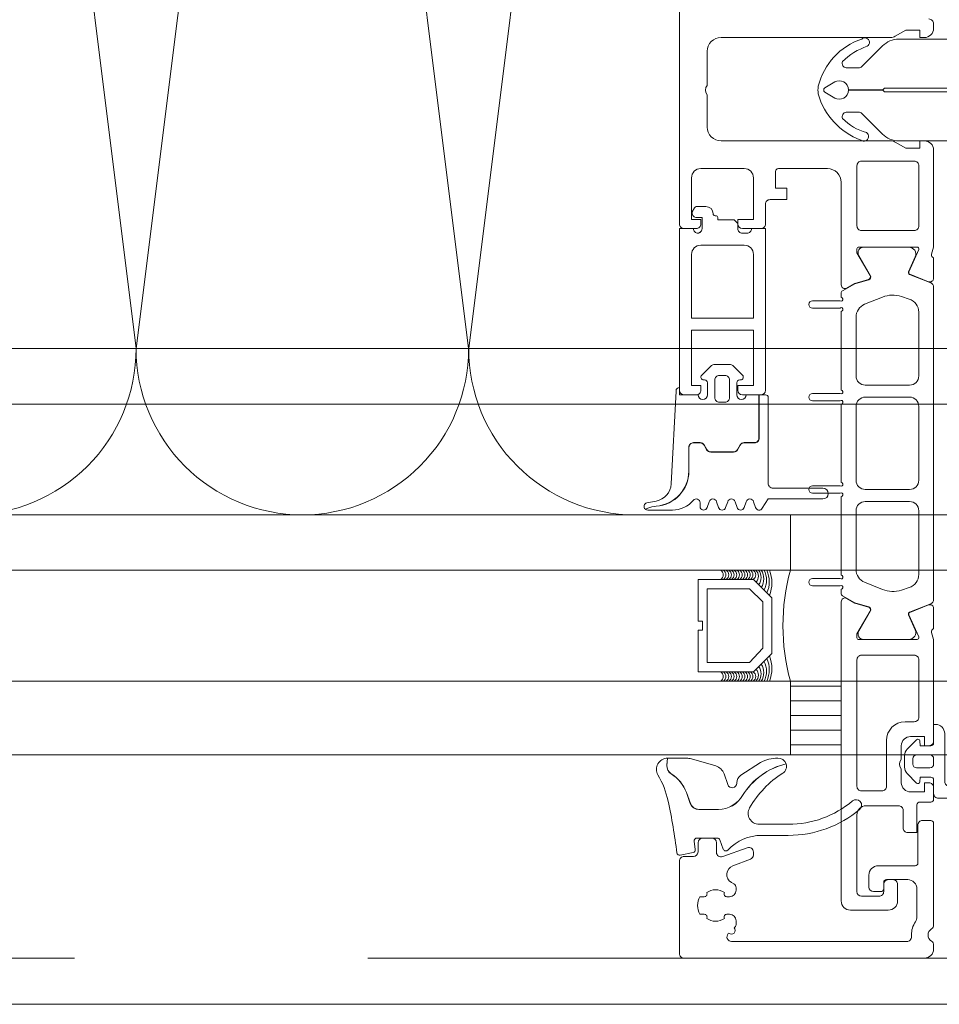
# Model space of a CAD drawing. Header units: millimetres. Extents: x 144573 to 336993, y 74252 to 247042.
# Tile 231 of 256: x 166433 to 166532, y 174615 to 174722. Entities that reach past the tile are written whole.
import ezdxf

# ---------------------------------------------------------------- set-up
doc = ezdxf.new("R2010")
doc.units = ezdxf.units.MM
doc.linetypes.add('ČÁRKOVANÁ', pattern=[19.05, 12.7, -6.35])
doc.layers.add('FASÁDA DETAILNÍ', color=255, linetype='Continuous', lineweight=0)
pattern_1 = [(180, (156201.5588, 130529.9017), (-7e-16, -1.5875), [])]

# ---------------------------------------------------------------- blocks, each defined once
blk = doc.blocks.new('244748_a')
blk.add_lwpolyline([(8.32, -1.69, 0.082248), (6.34, -0.9, -1.09695), (6.94, -0.1, -0.315353), (11.26, -5.15, -0.480529), (10.87, -5.64), (4.27, -5.64), (4.08, -5.45), (-16.53, -5.45), (-16.72, -5.64), (-20.43, -5.64, 0.574019), (-21.93, -4.78), (-22.99, -5.4, 0.524827), (-22.99, -5.9), (-21.93, -6.52, 0.574021), (-20.43, -5.66), (-16.72, -5.66), (-16.53, -5.85), (4.08, -5.85), (4.27, -5.66), (10.87, -5.66, -0.480529), (11.26, -6.15, -0.326229), (6.88, -11.09, -1.09695), (6.28, -10.3, 0.081457), (8.32, -9.61, 0.599203), (7.48, -8.05), (5.52, -8.05, 0.198965), (5.17, -8.2), (2.22, -11.15), (0.93, -12.01, -0.738038), (0.51, -11.62), (0.87, -11, 1), (0.35, -10.7), (0, -11.3), (-0.98, -11.3, 0.619205), (-1.45, -12.06), (-1.28, -12.43, -0.808139), (-2.04, -13.04), (-3.63, -11.44, 0.198906), (-4.34, -11.15), (-14.99, -11.15, -0.198936), (-16.76, -10.42), (-18.98, -8.2, 0.198942), (-19.33, -8.05), (-20.67, -8.05, 0.500217), (-21.09, -8.73, 0.122037), (-18.5, -10.27, -1.093735), (-19.1, -11.07, -0.240768), (-23.7, -6.07, -0.106226), (-23.7, -5.23, -0.256232), (-19, -0.13, -1.093735), (-18.4, -0.92, 0.116856), (-21.09, -2.57, 0.500217), (-20.67, -3.25), (-19.33, -3.25, 0.198942), (-18.98, -3.1), (-16.75, -0.88, -0.198936), (-14.99, -0.15), (-4.34, -0.15, 0.198907), (-3.63, 0.14), (-2.04, 1.74, -0.808139), (-1.28, 1.13), (-1.45, 0.76, 0.619205), (-0.98, 0), (0, 0), (0.35, -0.6, 1), (0.87, -0.3), (0.51, 0.32, -0.738038), (0.93, 0.71), (2.22, -0.15), (5.17, -3.1, 0.198965), (5.52, -3.25), (7.48, -3.25, 0.599203)], format="xyb", close=True)
blk = doc.blocks.new('nesystémový nástavec 18')
for p, q in [((-18, 6.8), (-18, 8.8)), ((-17.5, 9.3), (-15.36, 9.3)), ((-15.36, 9.3), (0, 9.3)), ((0, 9.3), (0, 7.8)), ((-11, 8), (-17, 8)), ((-17, 8), (-17, 6.3)), ((-11, 1.3), (-11, 8)), ((-2.8, 8), (-9.7, 8)), ((-9.7, 1.3), (-9.7, 8)), ((-1.8, 2.3), (-1.8, 7)), ((-0.5, 7.3), (-0.5, 6.8)), ((-17, 6.3), (-17.5, 6.3)), ((0, 6.3), (0.55, 6.3)), ((0.55, 6.3), (0.95, 5.9)), ((0.95, 5.9), (0.95, 4.8)), ((0.95, 4.8), (0.95, 4.14)), ((0.95, 4.14), (1.2, 4.14)), ((1.4, 3.94), (1.4, 3.84)), ((1.6, 3.64), (1.6, 3.64)), ((-17.5, 2.3), (-17, 2.3)), ((-17, 2.3), (-17, 1.3)), ((-0.4, 2.23), (-0.5, 2.04)), ((1.2, 2.44), (0, 2.44)), ((1.2, 1.85), (1.2, 2.44)), ((2.4, 2.84), (2.4, 1.89)), ((-18, 0.5), (-18, 1.8)), ((-17, 1.3), (-11, 1.3)), ((-9.7, 1.3), (-2.8, 1.3)), ((-0.5, 2.04), (-0.5, 2)), ((0, 1.5), (0, 0)), ((1.8, 1.37), (1.7, 1.35)), ((2.25, 1.63), (1.8, 1.37)), ((-1.8, 0), (-17.5, 0)), ((0, 0), (-1.8, 0))]:
    blk.add_line(p, q)
for centre, radius, start, end in [((-17.5, 8.8), 0.5, 90, 180), ((-15.36, 9.8), 0.5, 270, 270.084), ((-2.8, 7), 1, 0, 90), ((0, 7.3), 0.5, 89.9955, 180.0071), ((-17.5, 6.8), 0.5, 180.0012, 269.9988), ((0, 6.8), 0.5, 179.9949, 270.006), ((0.75, 4.8), 0.2, 359.9656, 0.0344), ((1.2, 3.94), 0.2, 359.9707, 90.0249), ((1.6, 3.84), 0.2, 179.9737, 270.035), ((1.6, 2.84), 0.8, 0.0065, 89.9919), ((-17.5, 1.8), 0.5, 89.999, 180.0002), ((-2.8, 2.3), 1, 270, 0), ((0, 1.94), 0.5, 89.9975, 144.0007), ((0, 2), 0.5, 179.9716, 270.0327), ((1.7, 1.85), 0.5, 179.9991, 270), ((2.1, 1.89), 0.3, 299.9815, 0.0183), ((-17.5, 0.5), 0.5, 180, 270)]:
    blk.add_arc(centre, radius, start, end)
blk = doc.blocks.new('284336')
for points in [[(-0.7, -9.6), (-10, -9.6, 0.414511), (-10.51, -10.11), (-10.51, -15.51, -1), (-11.69, -15.51), (-11.69, -9.6), (-12.69, -8.95, -0.668884), (-12.6, -8.23), (-11.99, -8.01, 0.766384), (-11.99, -7.21), (-12.6, -6.99, -0.76831), (-12.6, -6.23), (-11.99, -6.01, 0.766384), (-11.99, -5.21), (-12.6, -4.99, -0.76831), (-12.6, -4.23), (-11.99, -4.01, 0.766384), (-11.99, -3.21), (-12.6, -2.99, -0.877523), (-12.5, -2.22), (-12.1, -2.22, 0.698129), (-11.83, -1.5, -0.220231), (-12.89, 0.78), (-12.89, 3.45, -0.157143), (-12.82, 3.68), (-12.69, 3.42, -0.067482), (-12.48, 2.53, 0.393136), (-8.66, -1.02), (-6.1, -1.02, -0.414214), (-5.61, -1.51), (-5.61, -2.22, -0.267949), (-5.85, -2.65), (-6.35, -2.93, 0.267949), (-6.61, -3.38), (-6.61, -5.84, 0.267949), (-6.35, -6.29), (-5.85, -6.57, -0.267949), (-5.61, -7), (-5.61, -8.11, 0.414215), (-5.1, -8.62), (-0.41, -8.62), (-0.41, -9.31, -0.414212), (-0.7, -9.6)], [(-0.41, 0), (-0.41, -2, 0.990243), (-0.4, -3.02), (0.9, -3.02, 0.414214), (1.21, -2.71), (1.21, -2.61, -0.668123), (1.71, -2.4), (2.75, -3.45, -0.199004), (2.89, -3.79), (2.89, -5.43, -0.199038), (2.75, -5.77), (1.71, -6.82, -0.668191), (1.21, -6.61), (1.21, -6.51, 0.414214), (0.9, -6.2), (-0.4, -6.2, 0.990269), (-0.41, -7.22), (-0.41, -8.6), (-5.1, -8.6, -0.414215), (-5.59, -8.11), (-5.59, -7, 0.267949), (-5.84, -6.56), (-6.34, -6.27, -0.267949), (-6.59, -5.84), (-6.59, -3.38, -0.267949), (-6.34, -2.95), (-5.84, -2.66, 0.267949), (-5.59, -2.22), (-5.59, -1.51, 0.414214), (-6.1, -1), (-8.66, -1, -0.393156), (-12.46, 2.53, 0.067572), (-12.67, 3.43), (-12.8, 3.7, -0.637545), (-12.12, 3.53), (-11.92, 2.53, 0.344315), (-10.06, 0.91), (0, 0.38, -0.406913), (0.39, 0), (-0.41, 0)], [(1.7, -4.31, 0.414235), (1.2, -3.81), (-0.7, -3.81, 0.414214), (-1.2, -4.31), (-1.2, -4.91, 0.414214), (-0.7, -5.41), (1.2, -5.41, 0.414235), (1.7, -4.91), (1.7, -4.31)]]:
    blk.add_lwpolyline(points, format="xyb", close=True)
blk = doc.blocks.new('433270')
blk.add_lwpolyline([(1, 0, 0.414364), (0, -1), (0, -1.4, 0.255924), (0.23, -1.83, -0.547723), (0.23, -3.17, 0.255924), (0, -3.6), (0, -14.6, 0.414214), (0.3, -14.9), (1.2, -14.9, 0.414214), (1.7, -14.4), (1.7, -10.3, -0.414214), (2, -10), (6, -10, 0.414248), (7, -9), (7, -7.7, 0.414179), (6.5, -7.2), (5.7, -7.2, 0.414232), (5.4, -7.5), (5.4, -8.2, -0.414198), (5.1, -8.5), (2.8, -8.5, -0.414204), (1.8, -7.5), (1.8, -4.49, -0.147432), (1.97, -3.94, 0.147461), (2.4, -2.5), (2.4, -2.3, -0.414214), (2.9, -1.8), (21.87, -1.8, -0.668178), (22.22, -2.65), (22.16, -2.72, 1), (21.59, -3.29), (21.52, -3.35, 0.198912), (21.38, -3.71), (21.38, -4.05, 0.414214), (22.08, -4.75), (22.38, -4.75, 0.576988), (22.64, -4.3, -0.311246), (24.56, -4.3, 0.576988), (24.82, -4.75), (25.3, -4.75, -0.260065), (25.3, -6.65), (24.82, -6.65, 0.576988), (24.56, -7.1, -0.311246), (22.64, -7.1, 0.576988), (22.38, -6.65), (22.08, -6.65, 0.414214), (21.38, -7.35), (21.38, -7.61, 0.267949), (21.63, -8.04), (21.89, -8.2, -0.637047), (21.73, -10), (19.83, -10.7, 0.315299), (19.5, -11.17), (19.5, -11.49, 0.520567), (20.17, -11.96), (22.83, -10.99, -0.520567), (23.5, -11.46), (23.5, -12.5, 0.414062), (24, -13), (25, -13, 0.414186), (25.5, -12.5), (25.5, -11.5, -0.414182), (26, -11), (27, -11, 0.414214), (27.5, -10.5), (27.5, -0.5, 0.414214), (27, 0), (1, 0)], format="xyb", close=True)
blk = doc.blocks.new('284325')
for points in [[(0.84, -5.23, -0.560316), (0.94, -4.73), (1.94, -4.36, 0.3153), (2.14, -4.08), (2.14, -1.89, 0.451558), (1.8, -1.59), (0.9, -1.7, -0.399586), (0.57, -1.46), (0.3, -0.07, -0.415977), (0.53, 0.29, 0.024107), (6.15, 1.24, 0.076636), (8.99, 2.34, -0.577615), (10.79, 1.3), (10.02, 1.37, 0.283171), (9.08, 0.9, -0.168429), (7.07, -0.74), (5.9, -1.16, 0.315302), (5.24, -2.1), (5.24, -4.21, 0.269719), (6.76, -6.82, -0.194797), (10.18, -11.53, -0.342663), (9.17, -11.17, 0.119207), (5.43, -7.59, 0.578571), (3.63, -8.62), (3.63, -11.77, 0.176415), (6.16, -18.72, -1), (5.24, -19.49, -0.176415), (2.43, -11.77), (2.43, -8.89, 0.208286), (0.84, -5.23)], [(8.95, -6.65), (10.32, -8.78, -0.134555), (10.79, -10.63, -0.339795), (10.19, -11.53, 0.194788), (6.76, -6.81, -0.269736), (5.25, -4.21), (5.25, -2.1, -0.315302), (5.9, -1.17), (7.07, -0.74, 0.168429), (9.09, 0.89, -0.283167), (10.01, 1.36), (10.79, 1.29), (10.79, -0.74, -0.070852), (10.71, -1.3), (9.95, -3.93, -0.241839), (9.08, -4.83), (7.93, -5.22, 0.836024), (8.08, -6.19), (8.11, -6.19, -0.255349), (8.95, -6.65)]]:
    blk.add_lwpolyline(points, format="xyb", close=True)
blk = doc.blocks.new('*U1335')
for points in [[(0, 0, 0.414243), (0.09999, 0.1), (0.00001, 0.9, -1.0001), (0.19999, 0.9), (0.10001, 0.1, 0.414228), (0.2, 0, 0.414228)], [(0.2, 0, 0.414243), (0.29999, 0.1), (0.20001, 0.9, -1.0001), (0.39999, 0.9), (0.30001, 0.1, 0.414228), (0.40001, 0, 0.414228)]]:
    blk.add_lwpolyline(points, format="xyb")
blk = doc.blocks.new('246426')
for points in [[(-1.84, 0.64), (-2.86, -0.38, 0.198926), (-3.15, -1.09), (-3.15, -2.31, 0.198926), (-2.86, -3.02), (-1.84, -4.04, 0.637051), (-1.5, -3.92), (-1.45, -3.4), (-0.3, -3.4, -0.41484), (0, -3.7), (0, -5.19, 0.414232), (0.5, -5.69), (2.14, -5.69, 0.071862), (2.2, -5.68, 0.157876), (3.73, -4.64, 0.360336), (3.48, 2.39, 0.964062), (2.54, 1.48, -0.403385), (2.25, -4.34, -0.190964), (2.11, -4.39), (1.7, -4.39, -0.414214), (1.2, -3.89), (1.2, 1.31, 0.414201), (0.2, 2.31), (0, 2.31), (0, 0.3, -0.414214), (-0.3, 0), (-1.45, 0), (-1.5, 0.52, 0.637051), (-1.84, 0.64)], [(-2.25, -1.4, -0.414214), (-1.85, -1), (-0.4, -1, -0.414214), (0, -1.4), (0, -2, -0.414214), (-0.4, -2.4), (-1.85, -2.4, -0.414214), (-2.25, -2), (-2.25, -1.4)]]:
    blk.add_lwpolyline(points, format="xyb", close=True)

msp = doc.modelspace()

# ---------------------------------------------------------------- hatches: boundary and pattern name
at = {"layer": 'FASÁDA DETAILNÍ'}
h = msp.add_hatch(dxfattribs=at)
h.set_pattern_fill('ANSI31', color=256, scale=0.5, angle=495)
h.set_pattern_definition(pattern_1)
h.paths.add_polyline_path([(166515.98, 174650.259), (166521.48, 174650.259), (166521.48, 174642.259), (166515.98, 174642.259)])
h = msp.add_hatch(dxfattribs=at)
h.set_pattern_fill('ANSI31', color=256, scale=0.5, angle=495)
h.set_pattern_definition(pattern_1)
h.paths.add_polyline_path([(166515.98, 174650.259), (166521.48, 174650.259), (166521.48, 174642.259), (166515.98, 174642.259)])

# ---------------------------------------------------------------- linework, layer by layer
for p, q in [((169681.98, 174686.259), (165483.48, 174686.259)), ((165483.48, 174680.259), (169681.98, 174680.259)), ((169681.98, 174668.259), (165483.48, 174668.259)), ((166515.98, 174668.259), (166106.98, 174668.259)), ((166515.98, 174668.259), (166106.98, 174668.259)), ((166515.98, 174668.259), (166515.98, 174662.259)), ((166515.98, 174668.259), (166515.98, 174662.259)), ((165483.48, 174662.259), (169681.98, 174662.259)), ((166106.98, 174662.259), (166515.98, 174662.259)), ((166106.98, 174662.259), (166515.98, 174662.259)), ((169681.98, 174650.259), (165483.48, 174650.259)), ((166515.98, 174650.259), (166106.98, 174650.259)), ((166515.98, 174650.259), (166106.98, 174650.259)), ((166515.98, 174642.259), (166515.98, 174650.259)), ((166515.98, 174642.259), (166515.98, 174650.259)), ((165483.48, 174642.259), (169681.98, 174642.259)), ((166106.98, 174642.259), (166515.98, 174642.259)), ((166106.98, 174642.259), (166515.98, 174642.259))]:
    msp.add_line(p, q, dxfattribs=at)
for points in [[(173301.48, 174615.259), (146721.48, 174615.259), (146721.48, 198295.259), (173301.48, 198295.259)], [(166505.98, 174661.259), (166511.98, 174661.259), (166513.98, 174659.259), (166513.98, 174653.259), (166511.98, 174651.259), (166505.98, 174651.259), (166505.98, 174655.759), (166506.48, 174655.759), (166506.48, 174656.759), (166505.98, 174656.759)], [(166505.98, 174661.259), (166511.98, 174661.259), (166513.98, 174659.259), (166513.98, 174653.259), (166511.98, 174651.259), (166505.98, 174651.259), (166505.98, 174655.759), (166506.48, 174655.759), (166506.48, 174656.759), (166505.98, 174656.759)], [(166506.98, 174652.259), (166506.98, 174660.259), (166511.566, 174660.259), (166512.98, 174658.844), (166512.98, 174653.811), (166511.566, 174652.259)], [(166506.98, 174652.259), (166506.98, 174660.259), (166511.566, 174660.259), (166512.98, 174658.844), (166512.98, 174653.811), (166511.566, 174652.259)], [(166515.98, 174642.259), (166521.48, 174642.259), (166521.48, 174650.259), (166515.98, 174650.259)], [(166515.98, 174642.259), (166521.48, 174642.259), (166521.48, 174650.259), (166515.98, 174650.259)]]:
    msp.add_lwpolyline(points, close=True, dxfattribs=at)
at = {"layer": 'FASÁDA DETAILNÍ', "linetype": 'ČÁRKOVANÁ', "ltscale": 5}
msp.add_lwpolyline([(173296.48, 174620.259), (146726.48, 174620.259), (146726.48, 198290.259), (173296.48, 198290.259)], close=True, dxfattribs=at)
at = {"layer": 'FASÁDA DETAILNÍ'}
msp.add_lwpolyline([(166503.98, 174848.259), (166503.98, 174699.759, 0.4142136), (166504.48, 174699.259), (166505.78, 174699.259, 0.4142197), (166506.28, 174699.759), (166506.28, 174700.259), (166505.28, 174700.259), (166505.28, 174704.759, -0.4142136), (166506.28, 174705.759), (166510.98, 174705.759, -0.4142136), (166511.98, 174704.759), (166511.98, 174700.259), (166510.28, 174700.259), (166510.28, 174699.759, 0.4142012), (166510.78, 174699.259), (166512.78, 174699.259, 0.4142136), (166513.28, 174699.759), (166513.28, 174701.902, -0.4142136), (166513.78, 174702.402), (166515.58, 174702.402), (166515.58, 174703.653), (166514.38, 174703.653), (166514.38, 174705.459, -0.4142136), (166514.68, 174705.759), (166519.979, 174705.759, -0.4141667), (166521.479, 174704.259), (166521.48, 174697.261), (166521.48, 174693.161, 0.5773503), (166522.08, 174692.814), (166522.943, 174693.313), (166524.435, 174693.741, 0.4887011), (166524.612, 174694.18), (166523.18, 174696.645), (166523.18, 174697.066, -0.4325656), (166523.38, 174697.261), (166529.685, 174697.261, -0.5483974), (166529.87, 174696.979), (166528.802, 174694.596, 0.4253361), (166528.91, 174694.328), (166530.933, 174693.512, 0.5315629), (166531.482, 174693.883), (166531.482, 174695.947, 0.2313061), (166531.367, 174696.184, -0.3061853), (166531.263, 174696.503), (166531.48, 174697.261), (166531.48, 174707.764, 0.4142136), (166530.48, 174708.764), (166529.98, 174708.764), (166529.98, 174707.964), (166528.48, 174707.964), (166527.336, 174708.625, 0.1316504), (166526.836, 174708.759), (166508.472, 174708.759, -0.4142136), (166506.972, 174710.259), (166506.972, 174713.759, -0.3999851), (166506.972, 174714.759), (166506.972, 174718.459, -0.4142136), (166508.472, 174719.959), (166526.836, 174719.959, 0.1316504), (166527.336, 174720.093), (166528.48, 174720.753), (166529.98, 174720.753), (166529.98, 174719.953), (166530.48, 174719.953, 0.4142136), (166531.48, 174720.953), (166531.48, 174721.459, 0.4142136), (166530.98, 174721.959)], format="xyb", dxfattribs=at)
msp.add_lwpolyline([(166503.98, 174848.259), (166503.98, 174699.759, 0.4142136), (166504.48, 174699.259), (166505.78, 174699.259, 0.4142197), (166506.28, 174699.759), (166506.28, 174700.259), (166505.28, 174700.259), (166505.28, 174704.759, -0.4142136), (166506.28, 174705.759), (166510.98, 174705.759, -0.4142136), (166511.98, 174704.759), (166511.98, 174700.259), (166510.28, 174700.259), (166510.28, 174699.759, 0.4142012), (166510.78, 174699.259), (166512.78, 174699.259, 0.4142136), (166513.28, 174699.759), (166513.28, 174701.902, -0.4142136), (166513.78, 174702.402), (166515.58, 174702.402), (166515.58, 174703.653), (166514.38, 174703.653), (166514.38, 174705.459, -0.4142136), (166514.68, 174705.759), (166519.979, 174705.759, -0.4141667), (166521.479, 174704.259), (166521.48, 174697.261), (166521.48, 174693.161, 0.5773503), (166522.08, 174692.814), (166522.943, 174693.313), (166524.435, 174693.741, 0.4887011), (166524.612, 174694.18), (166523.18, 174696.645), (166523.18, 174697.066, -0.4325656), (166523.38, 174697.261), (166529.685, 174697.261, -0.5483974), (166529.87, 174696.979), (166528.802, 174694.596, 0.4253361), (166528.91, 174694.328), (166530.933, 174693.512, 0.5315629), (166531.482, 174693.883), (166531.482, 174695.947, 0.2313061), (166531.367, 174696.184, -0.3061853), (166531.263, 174696.503), (166531.48, 174697.261), (166531.48, 174707.764, 0.4142136), (166530.48, 174708.764), (166529.98, 174708.764), (166529.98, 174707.964), (166528.48, 174707.964), (166527.336, 174708.625, 0.1316504), (166526.836, 174708.759), (166508.472, 174708.759, -0.4142136), (166506.972, 174710.259), (166506.972, 174713.759, -0.3999851), (166506.972, 174714.759), (166506.972, 174718.459, -0.4142136), (166508.472, 174719.959), (166526.836, 174719.959, 0.1316504), (166527.336, 174720.093), (166528.48, 174720.753), (166529.98, 174720.753), (166529.98, 174719.953), (166530.48, 174719.953, 0.4142136), (166531.48, 174720.953), (166531.48, 174721.459, 0.4142136), (166530.98, 174721.959)], format="xyb", dxfattribs=at)
for points in [[(166529.38, 174706.559, -0.4142136), (166529.88, 174706.059), (166529.88, 174699.559, -0.4142136), (166529.38, 174699.059), (166523.68, 174699.059, -0.4142136), (166523.18, 174699.559), (166523.18, 174706.059, -0.4142136), (166523.68, 174706.559), (166529.38, 174706.559)], [(166529.38, 174706.559, -0.4142136), (166529.88, 174706.059), (166529.88, 174699.559, -0.4142136), (166529.38, 174699.059), (166523.68, 174699.059, -0.4142136), (166523.18, 174699.559), (166523.18, 174706.059, -0.4142136), (166523.68, 174706.559), (166529.38, 174706.559)], [(166531.48, 174692.92), (166531.481, 174681.009), (166531.48, 174659.098, -0.3058367), (166531.167, 174658.634), (166528.88, 174657.711, 0.4253361), (166528.772, 174657.444), (166529.489, 174655.825, -0.5437525), (166528.804, 174654.769), (166523.9, 174654.769, -0.5781822), (166523.381, 174655.67), (166524.642, 174657.862, 0.4885049), (166524.466, 174658.301), (166522.951, 174658.735), (166521.63, 174659.498, -0.2824777), (166521.481, 174659.774), (166521.481, 174660.219, 1.4470094), (166521.349, 174660.569), (166518.381, 174660.569, -1), (166518.381, 174661.369), (166521.349, 174661.369, 1.4470094), (166521.481, 174661.719), (166521.481, 174670.259, 1.4470094), (166521.349, 174670.609), (166518.381, 174670.609, -1), (166518.381, 174671.409), (166521.349, 174671.409, 1.4470094), (166521.481, 174671.759), (166521.481, 174680.259, 1.4470094), (166521.349, 174680.609), (166518.381, 174680.609, -1), (166518.381, 174681.409), (166521.349, 174681.409, 1.4470094), (166521.481, 174681.759), (166521.481, 174690.299, 1.4470094), (166521.349, 174690.649), (166518.381, 174690.649, -1), (166518.381, 174691.449), (166521.349, 174691.449, 1.4470094), (166521.481, 174691.799), (166521.481, 174692.244, -0.2824777), (166521.63, 174692.52), (166522.951, 174693.282), (166524.466, 174693.717, 0.4885049), (166524.642, 174694.156), (166523.381, 174696.347, -0.5781822), (166523.9, 174697.249), (166528.804, 174697.249, -0.5437525), (166529.489, 174696.192), (166528.772, 174694.574, 0.4253361), (166528.88, 174694.306), (166531.167, 174693.383, -0.3058367), (166531.48, 174692.92)], [(166531.48, 174692.92), (166531.481, 174681.009), (166531.48, 174659.098, -0.3058367), (166531.167, 174658.634), (166528.88, 174657.711, 0.4253361), (166528.772, 174657.444), (166529.489, 174655.825, -0.5437525), (166528.804, 174654.769), (166523.9, 174654.769, -0.5781822), (166523.381, 174655.67), (166524.642, 174657.862, 0.4885049), (166524.466, 174658.301), (166522.951, 174658.735), (166521.63, 174659.498, -0.2824777), (166521.481, 174659.774), (166521.481, 174660.219, 1.4470094), (166521.349, 174660.569), (166518.381, 174660.569, -1), (166518.381, 174661.369), (166521.349, 174661.369, 1.4470094), (166521.481, 174661.719), (166521.481, 174670.259, 1.4470094), (166521.349, 174670.609), (166518.381, 174670.609, -1), (166518.381, 174671.409), (166521.349, 174671.409, 1.4470094), (166521.481, 174671.759), (166521.481, 174680.259, 1.4470094), (166521.349, 174680.609), (166518.381, 174680.609, -1), (166518.381, 174681.409), (166521.349, 174681.409, 1.4470094), (166521.481, 174681.759), (166521.481, 174690.299, 1.4470094), (166521.349, 174690.649), (166518.381, 174690.649, -1), (166518.381, 174691.449), (166521.349, 174691.449, 1.4470094), (166521.481, 174691.799), (166521.481, 174692.244, -0.2824777), (166521.63, 174692.52), (166522.951, 174693.282), (166524.466, 174693.717, 0.4885049), (166524.642, 174694.156), (166523.381, 174696.347, -0.5781822), (166523.9, 174697.249), (166528.804, 174697.249, -0.5437525), (166529.489, 174696.192), (166528.772, 174694.574, 0.4253361), (166528.88, 174694.306), (166531.167, 174693.383, -0.3058367), (166531.48, 174692.92)], [(166529.881, 174683.309), (166529.881, 174690.209, 0.3249157), (166528.845, 174691.636), (166527.994, 174691.912, 0.1764286), (166525.942, 174691.84), (166524.018, 174691.061, 0.305619), (166523.081, 174689.671), (166523.081, 174683.309, 0.4142178), (166524.081, 174682.309), (166528.881, 174682.309, 0.4142178), (166529.881, 174683.309)], [(166529.881, 174683.309), (166529.881, 174690.209, 0.3249157), (166528.845, 174691.636), (166527.994, 174691.912, 0.1764286), (166525.942, 174691.84), (166524.018, 174691.061, 0.305619), (166523.081, 174689.671), (166523.081, 174683.309, 0.4142178), (166524.081, 174682.309), (166528.881, 174682.309, 0.4142178), (166529.881, 174683.309)], [(166529.881, 174672.009), (166529.881, 174680.009, 0.4142136), (166528.881, 174681.009), (166524.081, 174681.009, 0.4142136), (166523.081, 174680.009), (166523.081, 174672.009, 0.4142136), (166524.081, 174671.009), (166528.881, 174671.009, 0.4142136), (166529.881, 174672.009)], [(166529.881, 174672.009), (166529.881, 174680.009, 0.4142136), (166528.881, 174681.009), (166524.081, 174681.009, 0.4142136), (166523.081, 174680.009), (166523.081, 174672.009, 0.4142136), (166524.081, 174671.009), (166528.881, 174671.009, 0.4142136), (166529.881, 174672.009)], [(166529.881, 174661.808), (166529.881, 174668.709, 0.4142178), (166528.881, 174669.709), (166524.081, 174669.709, 0.4142178), (166523.081, 174668.709), (166523.081, 174662.346, 0.305619), (166524.018, 174660.956), (166525.942, 174660.178, 0.1764286), (166527.994, 174660.106), (166528.845, 174660.382, 0.3249157), (166529.881, 174661.808)], [(166529.881, 174661.808), (166529.881, 174668.709, 0.4142178), (166528.881, 174669.709), (166524.081, 174669.709, 0.4142178), (166523.081, 174668.709), (166523.081, 174662.346, 0.305619), (166524.018, 174660.956), (166525.942, 174660.178, 0.1764286), (166527.994, 174660.106), (166528.845, 174660.382, 0.3249157), (166529.881, 174661.808)], [(166531.48, 174654.759), (166531.48, 174643.759, -0.4144257), (166530.98, 174643.259), (166530.487, 174643.259), (166530.487, 174644.259), (166528.987, 174644.259, 0.4142136), (166527.987, 174643.259), (166527.987, 174641.759, 0.3999851), (166527.987, 174640.759), (166527.987, 174639.259, 0.4142136), (166528.987, 174638.259), (166530.48, 174638.259), (166530.48, 174639.259), (166530.98, 174639.259, -0.4144559), (166531.48, 174638.758), (166531.479, 174637.458, -0.4139712), (166531.179, 174637.159), (166529.98, 174637.159, 0.4142136), (166529.68, 174636.859), (166529.68, 174633.859), (166528.68, 174633.859, -0.4142136), (166528.18, 174634.359), (166528.18, 174636.259, 0.4142136), (166527.68, 174636.759), (166524.18, 174636.759, 0.4142056), (166523.18, 174635.759), (166523.18, 174627.459, 0.4142063), (166523.68, 174626.959), (166525.58, 174626.959, 0.414219), (166526.08, 174627.459), (166526.08, 174628.259, -0.4142136), (166526.58, 174628.759), (166527.08, 174628.759, -0.4142136), (166527.58, 174628.259), (166527.58, 174626.459, -0.4142136), (166526.58, 174625.459), (166522.48, 174625.459, -0.4142136), (166521.48, 174626.459), (166521.48, 174654.759), (166521.48, 174658.859, -0.5773503), (166522.08, 174659.205), (166522.943, 174658.707), (166524.435, 174658.279, -0.4887011), (166524.612, 174657.84), (166523.18, 174655.374), (166523.18, 174654.954, 0.4325656), (166523.38, 174654.759), (166529.685, 174654.759, 0.5483974), (166529.87, 174655.04), (166528.802, 174657.424, -0.4253361), (166528.91, 174657.691), (166530.933, 174658.508, -0.5315625), (166531.482, 174658.137), (166531.482, 174656.073, -0.2313061), (166531.367, 174655.836, 0.3061853), (166531.263, 174655.517), (166531.48, 174654.759)], [(166531.48, 174654.759), (166531.48, 174643.759, -0.4144257), (166530.98, 174643.259), (166530.487, 174643.259), (166530.487, 174644.259), (166528.987, 174644.259, 0.4142136), (166527.987, 174643.259), (166527.987, 174641.759, 0.3999851), (166527.987, 174640.759), (166527.987, 174639.259, 0.4142136), (166528.987, 174638.259), (166530.48, 174638.259), (166530.48, 174639.259), (166530.98, 174639.259, -0.4144559), (166531.48, 174638.758), (166531.479, 174637.458, -0.4139712), (166531.179, 174637.159), (166529.98, 174637.159, 0.4142136), (166529.68, 174636.859), (166529.68, 174633.859), (166528.68, 174633.859, -0.4142136), (166528.18, 174634.359), (166528.18, 174636.259, 0.4142136), (166527.68, 174636.759), (166524.18, 174636.759, 0.4142056), (166523.18, 174635.759), (166523.18, 174627.459, 0.4142063), (166523.68, 174626.959), (166525.58, 174626.959, 0.414219), (166526.08, 174627.459), (166526.08, 174628.259, -0.4142136), (166526.58, 174628.759), (166527.08, 174628.759, -0.4142136), (166527.58, 174628.259), (166527.58, 174626.459, -0.4142136), (166526.58, 174625.459), (166522.48, 174625.459, -0.4142136), (166521.48, 174626.459), (166521.48, 174654.759), (166521.48, 174658.859, -0.5773503), (166522.08, 174659.205), (166522.943, 174658.707), (166524.435, 174658.279, -0.4887011), (166524.612, 174657.84), (166523.18, 174655.374), (166523.18, 174654.954, 0.4325656), (166523.38, 174654.759), (166529.685, 174654.759, 0.5483974), (166529.87, 174655.04), (166528.802, 174657.424, -0.4253361), (166528.91, 174657.691), (166530.933, 174658.508, -0.5315625), (166531.482, 174658.137), (166531.482, 174656.073, -0.2313061), (166531.367, 174655.836, 0.3061853), (166531.263, 174655.517), (166531.48, 174654.759)], [(166523.18, 174652.559), (166523.18, 174638.859, 0.4142136), (166523.68, 174638.359), (166525.887, 174638.359, 0.4142136), (166526.387, 174638.859), (166526.387, 174643.829, -0.4111388), (166528.387, 174645.859), (166529.38, 174645.859, 0.4142136), (166529.88, 174646.359), (166529.88, 174652.559, 0.4142136), (166529.38, 174653.059), (166523.68, 174653.059, 0.4142136), (166523.18, 174652.559)], [(166523.18, 174652.559), (166523.18, 174638.859, 0.4142136), (166523.68, 174638.359), (166525.887, 174638.359, 0.4142136), (166526.387, 174638.859), (166526.387, 174643.829, -0.4111388), (166528.387, 174645.859), (166529.38, 174645.859, 0.4142136), (166529.88, 174646.359), (166529.88, 174652.559, 0.4142136), (166529.38, 174653.059), (166523.68, 174653.059, 0.4142136), (166523.18, 174652.559)]]:
    msp.add_lwpolyline(points, format="xyb", close=True, dxfattribs=at)
for centre, radius, start, end in [((166508.117, 174661.759), 0.596, 303.03656, 56.96344), ((166508.117, 174661.759), 0.596, 303.03656, 56.96344), ((166508.41, 174661.759), 0.596, 303.03656, 56.96344), ((166508.41, 174661.759), 0.596, 303.03656, 56.96344), ((166508.702, 174661.759), 0.596, 303.03656, 56.96344), ((166508.702, 174661.759), 0.596, 303.03656, 56.96344), ((166508.995, 174661.759), 0.596, 303.03656, 56.96344), ((166508.995, 174661.759), 0.596, 303.03656, 56.96344), ((166509.287, 174661.759), 0.596, 303.03656, 56.96344), ((166509.287, 174661.759), 0.596, 303.03656, 56.96344), ((166509.58, 174661.759), 0.596, 303.03656, 56.96344), ((166509.58, 174661.759), 0.596, 303.03656, 56.96344), ((166509.872, 174661.759), 0.596, 303.03656, 56.96344), ((166509.872, 174661.759), 0.596, 303.03656, 56.96344), ((166510.165, 174661.759), 0.596, 303.03656, 56.96344), ((166510.165, 174661.759), 0.596, 303.03656, 56.96344), ((166510.457, 174661.759), 0.596, 303.03656, 56.96344), ((166510.457, 174661.759), 0.596, 303.03656, 56.96344), ((166510.75, 174661.759), 0.596, 303.03656, 56.96344), ((166510.75, 174661.759), 0.596, 303.03656, 56.96344), ((166511.042, 174661.759), 0.596, 303.03656, 56.96344), ((166511.042, 174661.759), 0.596, 303.03656, 56.96344), ((166511.335, 174661.759), 0.596, 303.03656, 56.96344), ((166511.335, 174661.759), 0.596, 303.03656, 56.96344), ((166511.627, 174661.759), 0.596, 303.03656, 56.96344), ((166511.627, 174661.759), 0.596, 303.03656, 56.96344), ((166511.64, 174661.621), 0.879, 313.99491, 46.49644), ((166511.64, 174661.621), 0.879, 313.99491, 46.49644), ((166511.549, 174661.473), 1.263, 321.96563, 38.49956), ((166511.549, 174661.473), 1.263, 321.96563, 38.49956), ((166511.389, 174661.334), 1.712, 327.29495, 32.68565), ((166511.389, 174661.334), 1.712, 327.29495, 32.68565), ((166511.145, 174661.189), 2.248, 331.52734, 28.40281), ((166511.145, 174661.189), 2.248, 331.52734, 28.40281), ((166510.796, 174661.021), 2.897, 335.30667, 25.29515), ((166510.796, 174661.021), 2.897, 335.30667, 25.29515), ((166510.429, 174660.907), 3.546, 337.29382, 22.40905), ((166510.429, 174660.907), 3.546, 337.29382, 22.40905), ((166537.871, 174656.259), 22.699, 164.67278, 195.32722), ((166537.871, 174656.259), 22.699, 164.67278, 195.32722), ((166510.796, 174651.496), 2.897, 334.70485, 24.69333), ((166510.796, 174651.496), 2.897, 334.70485, 24.69333), ((166510.429, 174651.61), 3.546, 337.59095, 22.70618), ((166510.429, 174651.61), 3.546, 337.59095, 22.70618), ((166511.64, 174650.896), 0.879, 313.50356, 46.00509), ((166511.64, 174650.896), 0.879, 313.50356, 46.00509), ((166511.549, 174651.045), 1.263, 321.50044, 38.03437), ((166511.549, 174651.045), 1.263, 321.50044, 38.03437), ((166511.389, 174651.183), 1.712, 327.31435, 32.70505), ((166511.389, 174651.183), 1.712, 327.31435, 32.70505), ((166511.145, 174651.328), 2.248, 331.59719, 28.47266), ((166511.145, 174651.328), 2.248, 331.59719, 28.47266), ((166508.117, 174650.759), 0.596, 303.03656, 56.96344), ((166508.117, 174650.759), 0.596, 303.03656, 56.96344), ((166508.41, 174650.759), 0.596, 303.03656, 56.96344), ((166508.41, 174650.759), 0.596, 303.03656, 56.96344), ((166508.702, 174650.759), 0.596, 303.03656, 56.96344), ((166508.702, 174650.759), 0.596, 303.03656, 56.96344), ((166508.995, 174650.759), 0.596, 303.03656, 56.96344), ((166508.995, 174650.759), 0.596, 303.03656, 56.96344), ((166509.287, 174650.759), 0.596, 303.03656, 56.96344), ((166509.287, 174650.759), 0.596, 303.03656, 56.96344), ((166509.58, 174650.759), 0.596, 303.03656, 56.96344), ((166509.58, 174650.759), 0.596, 303.03656, 56.96344), ((166509.872, 174650.759), 0.596, 303.03656, 56.96344), ((166509.872, 174650.759), 0.596, 303.03656, 56.96344), ((166510.165, 174650.759), 0.596, 303.03656, 56.96344), ((166510.165, 174650.759), 0.596, 303.03656, 56.96344), ((166510.457, 174650.759), 0.596, 303.03656, 56.96344), ((166510.457, 174650.759), 0.596, 303.03656, 56.96344), ((166510.75, 174650.759), 0.596, 303.03656, 56.96344), ((166510.75, 174650.759), 0.596, 303.03656, 56.96344), ((166511.042, 174650.759), 0.596, 303.03656, 56.96344), ((166511.042, 174650.759), 0.596, 303.03656, 56.96344), ((166511.335, 174650.759), 0.596, 303.03656, 56.96344), ((166511.335, 174650.759), 0.596, 303.03656, 56.96344), ((166511.627, 174650.759), 0.596, 303.03656, 56.96344), ((166511.627, 174650.759), 0.596, 303.03656, 56.96344)]:
    msp.add_arc(centre, radius, start, end, dxfattribs=at)

# ---------------------------------------------------------------- block references
at = {"layer": 'FASÁDA DETAILNÍ', "xscale": -179.9999932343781, "yscale": 179.9999932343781, "zscale": 179.9999932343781}
msp.add_blockref('*U1335', (166499.153, 174668.259), dxfattribs=at)
msp.add_blockref('*U1335', (166499.153, 174668.259), dxfattribs=at)
at = {"layer": 'FASÁDA DETAILNÍ'}
for name, p in [('244748_a', (166542.702, 174719.919)), ('244748_a', (166542.702, 174719.919)), ('246426', (166531.484, 174643.259)), ('246426', (166531.484, 174643.259))]:
    msp.add_blockref(name, p, dxfattribs=at)
at = {"layer": 'FASÁDA DETAILNÍ', "xscale": -1, "rotation": 270}
msp.add_blockref('nesystémový nástavec 18', (166503.98, 174699.259), dxfattribs=at)
msp.add_blockref('nesystémový nástavec 18', (166503.98, 174699.259), dxfattribs=at)
at = {"layer": 'FASÁDA DETAILNÍ'}
for name, p, rotation in [('284336', (166503.98, 174681.669), 90), ('284336', (166503.98, 174681.669), 90), ('284325', (166503.98, 174631.119), 90), ('284325', (166503.98, 174631.119), 90), ('433270', (166531.48, 174620.259), 180), ('433270', (166531.48, 174620.259), 180)]:
    msp.add_blockref(name, p, dxfattribs=dict(at, rotation=rotation))

doc.saveas('drawing.dxf')
